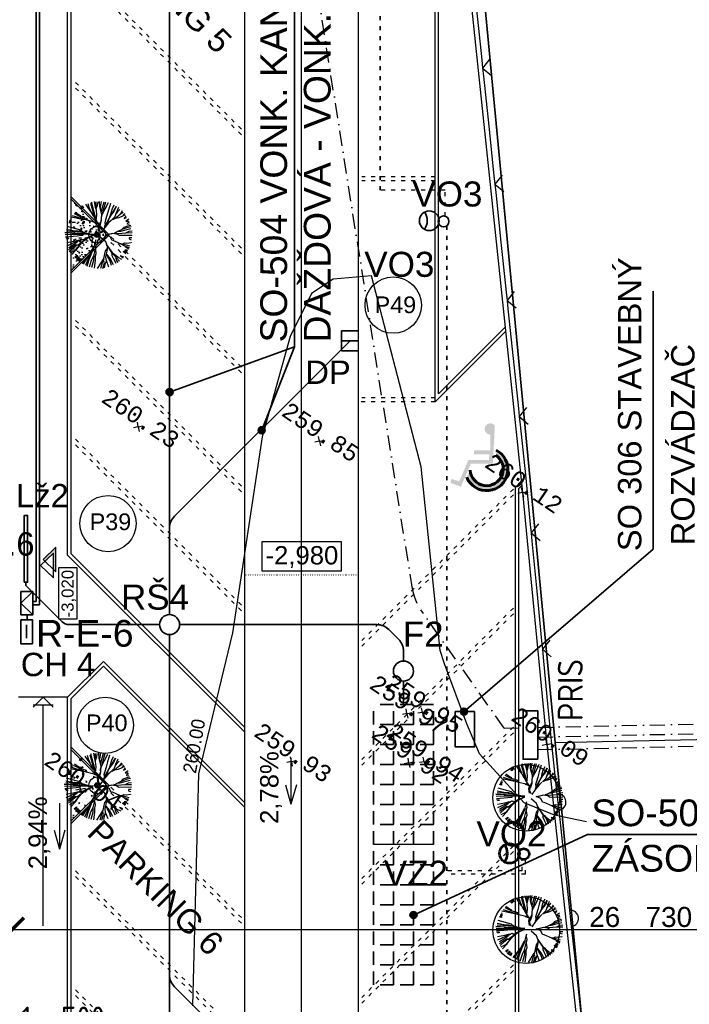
# Model space of a CAD drawing. Extents: x 4743276 to 9726129, y -4307434 to -1665362.
# Tile 44 of 121: x 4882219 to 4902258, y -2067057 to -2037564. Entities that reach past the tile are written whole.
import ezdxf
from ezdxf.enums import TextEntityAlignment as Align

# ---------------------------------------------------------------- set-up
doc = ezdxf.new("R2010")
doc.units = 0
doc.header["$MEASUREMENT"] = 0
for name, pattern in [('ACAD_ISO03W100', [30, 12, -18]), ('ACAD_ISO07W100', [3.5, 0.5, -3]), ('BODKOCIARKOVANA_3', [5.6, 3, -1.3, 0, -1.3]), ('DASHED', [0.75, 0.5, -0.25])]:
    doc.linetypes.add(name, pattern=pattern)
doc.layers.get('0').update_dxf_attribs({"linetype": 'CONTINUOUS'})
doc.layers.get('Defpoints').update_dxf_attribs({"color": 61, "linetype": 'CONTINUOUS'})
for name, color, linetype in [('-_48_-', 76, 'CONTINUOUS'), ('body', 7, 'CONTINUOUS'), ('KÓTY', 4, 'CONTINUOUS'), ('MÚRY', 1, 'CONTINUOUS'), ('POPIS', 50, 'CONTINUOUS'), ('POZEMOK', 8, 'CONTINUOUS'), ('siete', 6, 'CONTINUOUS'), ('TENKÁ', 7, 'CONTINUOUS'), ('Výšky', 64, 'CONTINUOUS'), ('ZARIADENIE', 47, 'CONTINUOUS'), ('ZARIADOVACIE', 144, 'CONTINUOUS'), ('ŠRAFY', 82, 'CONTINUOUS')]:
    doc.layers.add(name, color=color, linetype=linetype)
doc.layers.get('ŠRAFY').off()
doc.styles.add('ARIAL', font='arial.ttf')
doc.styles.add('MONOTXT', font='MONOTXT', dxfattribs={"height": 0.2})
doc.styles.get("Standard").update_dxf_attribs({"font": 'TXT', "width": 0.612})
doc.styles.add('styl1', font='arial.ttf')
doc.styles.add('Style-Arial', font='arial.ttf')
doc.styles.add('STYLE1', font='isocp.shx')
doc.dimstyles.new('STANDARD 200', dxfattribs={"dimtxt": 600, "dimasz": 700, "dimexe": 10, "dimexo": 200, "dimgap": 100, "dimtad": 1, "dimdsep": 46, "dimlunit": 6, "dimtxsty": 'Style-Arial', "dimblk": 'ARCHTICK', "dimblk1": 'OBLIQUE', "dimblk2": 'ARCHTICK', "dimcen": 2.5, "dimse1": 1, "dimse2": 1, "dimadec": 0, "dimazin": 0, "dimtfac": 1, "dimtmove": 1, "dimatfit": 3, "dimldrblk": 'OBLIQUE', "dimfxl": 1, "dimtolj": 1, "dimtzin": 0, "dimarcsym": 0})
doc.dimstyles.new('STANDARD 250', dxfattribs={"dimtxt": 700, "dimasz": 750, "dimexe": 10, "dimexo": 200, "dimgap": 100, "dimtad": 1, "dimdsep": 46, "dimlunit": 6, "dimtxsty": 'STYLE1', "dimblk1": 'OBLIQUE', "dimblk2": 'OBLIQUE', "dimsah": 1, "dimcen": 2.5, "dimse1": 1, "dimse2": 1, "dimadec": 0, "dimazin": 0, "dimtfac": 1, "dimtmove": 1, "dimatfit": 3, "dimldrblk": 'OBLIQUE', "dimfxl": 1, "dimtolj": 1, "dimtzin": 0, "dimarcsym": 0})

# ---------------------------------------------------------------- blocks, each defined once
blk = doc.blocks.new('St6d')
at = {"linetype": 'Continuous'}
for p, q in [((-580, 1150), (-510, 1038)), ((-501, 1117), (-516, 1146)), ((-510, 1038), (-501, 1117)), ((-469, 1164), (-422, 1083)), ((-422, 1083), (-400, 1125)), ((-400, 1125), (-408, 1176)), ((-345, 1221), (-319, 1099)), ((-298, 1239), (-272, 1116)), ((-272, 1116), (-202, 929)), ((-219, 1230), (-163, 974)), ((-131, 1275), (-123, 1149)), ((-123, 1149), (-55, 1029)), ((-65, 1277), (-55, 1029)), ((24, 1273), (35, 803)), ((120, 1266), (118, 1161)), ((118, 1161), (160, 1163)), ((160, 1163), (187, 1245)), ((290, 1236), (300, 1241)), ((300, 1241), (328, 1076)), ((431, 1190), (380, 1010)), ((492, 1178), (444, 1030)), ((542, 1154), (454, 1011)), ((-1025, 763), (-823, 681)), ((-949, 820), (-857, 725)), ((-888, 907), (-752, 822)), ((-837, 940), (-762, 817)), ((-798, 984), (-699, 911)), ((-752, 822), (-606, 644)), ((-729, 1019), (-711, 923)), ((-699, 911), (-629, 774)), ((-690, 1039), (-611, 981)), ((-611, 981), (-641, 1064)), ((-629, 774), (-603, 651)), ((-319, 1099), (-266, 959)), ((-266, 959), (-184, 883)), ((-202, 929), (-190, 893)), ((-184, 883), (-127, 758)), ((-163, 974), (-125, 839)), ((-127, 758), (-52, 611)), ((-125, 839), (-125, 790)), ((-125, 790), (-125, 766)), ((-31, 751), (-67, 616)), ((-55, 1029), (-42, 894)), ((-42, 894), (-31, 751)), ((35, 803), (-35, 687)), ((357, 863), (221, 571)), ((328, 1076), (316, 990)), ((316, 990), (354, 929)), ((354, 929), (347, 858)), ((444, 1030), (359, 870)), ((371, 981), (364, 910)), ((380, 1010), (371, 981)), ((557, 1026), (574, 1103)), ((597, 1022), (557, 1026)), ((631, 1101), (597, 1022)), ((605, 970), (670, 1072)), ((641, 958), (605, 970)), ((717, 1040), (641, 958)), ((859, 748), (745, 622)), ((880, 938), (788, 829)), ((788, 829), (792, 868)), ((792, 868), (826, 947)), ((922, 891), (859, 748)), ((985, 806), (865, 689)), ((1039, 747), (948, 695)), ((-1192, 376), (-952, 257)), ((-1173, 460), (-919, 386)), ((-1112, 595), (-971, 525)), ((-387, 286), (-1059, 684)), ((-1059, 684), (-896, 607)), ((-971, 525), (-843, 492)), ((-919, 386), (-724, 331)), ((-896, 607), (-700, 454)), ((-857, 725), (-798, 682)), ((-843, 492), (-715, 458)), ((-823, 681), (-667, 631)), ((-715, 458), (-567, 386)), ((-667, 631), (-543, 509)), ((-606, 644), (-556, 546)), ((-567, 386), (-387, 286)), ((-550, 388), (-283, 252)), ((-533, 489), (-442, 394)), ((-442, 394), (-268, 248)), ((-51, 513), (-60, 663)), ((2, 274), (-51, 513)), ((-26, 692), (-42, 542)), ((-42, 542), (9, 321)), ((77, 454), (2, 274)), ((210, 510), (77, 454)), ((221, 571), (210, 510)), ((496, 409), (361, 321)), ((657, 528), (424, 366)), ((691, 533), (496, 409)), ((752, 595), (657, 528)), ((790, 534), (691, 533)), ((745, 622), (694, 540)), ((906, 463), (730, 324)), ((865, 689), (752, 595)), ((895, 581), (790, 534)), ((975, 449), (833, 364)), ((948, 695), (867, 672)), ((1081, 676), (895, 581)), ((994, 508), (906, 463)), ((1214, 404), (971, 311)), ((1149, 507), (975, 449)), ((1131, 578), (994, 508)), ((-1244, 115), (-1034, 80)), ((-1241, 48), (-1052, 53)), ((-1220, 213), (-1010, 154)), ((-1216, 277), (-826, 167)), ((-1052, 53), (-889, 98)), ((-1034, 80), (-887, 105)), ((-1010, 154), (-860, 113)), ((-952, 257), (-772, 158)), ((-889, 98), (-740, 131)), ((-826, 167), (-732, 129)), ((-772, 158), (-730, 136)), ((-740, 131), (-631, 112)), ((-732, 129), (-597, 117)), ((-724, 331), (-559, 285)), ((-631, 112), (-516, 116)), ((-597, 117), (-486, 106)), ((-559, 285), (-448, 249)), ((-531, -84), (-402, 13)), ((-516, 116), (-385, 40)), ((-486, 106), (-299, 53)), ((-364, 279), (-460, 261)), ((-448, 249), (-377, 266)), ((-402, 13), (-303, -11)), ((-385, 40), (-225, 29)), ((-377, 266), (-266, 231)), ((-283, 252), (-364, 279)), ((-303, -11), (-124, 13)), ((-268, 248), (-68, 109)), ((-225, 29), (-112, 74)), ((268, 286), (87, 83)), ((427, 349), (268, 286)), ((560, 355), (427, 349)), ((602, 284), (531, 340)), ((710, 314), (560, 355)), ((718, 312), (560, 355)), ((893, 222), (602, 284)), ((833, 364), (710, 314)), ((841, 288), (718, 312)), ((971, 311), (841, 288)), ((1248, 107), (876, 219)), ((960, 201), (886, 224)), ((910, 200), (893, 222)), ((1266, -14), (910, 200)), ((1053, 236), (960, 201)), ((1060, 283), (996, 312)), ((1270, 174), (1053, 236)), ((1242, 239), (1060, 283)), ((-1239, -148), (-1028, -102)), ((-1232, -77), (-994, -73)), ((-1228, -13), (-1095, -32)), ((-470, -47), (-1221, -244)), ((-1221, -244), (-978, -225)), ((-1177, -283), (-1005, -233)), ((-1169, -384), (-1031, -339)), ((-1138, -467), (-965, -360)), ((-1095, -32), (-955, -78)), ((-1031, -339), (-889, -278)), ((-1028, -102), (-937, -75)), ((-1005, -233), (-720, -162)), ((-965, -360), (-852, -266)), ((-937, -75), (-728, -61)), ((-852, -266), (-713, -188)), ((-728, -61), (-524, -87)), ((-720, -162), (-651, -151)), ((-713, -188), (-659, -149)), ((-659, -149), (-531, -84)), ((-651, -151), (-470, -47)), ((-551, -421), (-467, -113)), ((-467, -113), (-473, -54)), ((-457, -133), (-421, -21)), ((-7, -156), (-80, -1237)), ((-71, -454), (6, -193)), ((-59, -442), (-7, -156)), ((-27, -444), (18, -181)), ((138, -416), (18, -156)), ((96, -369), (23, -166)), ((325, -117), (184, -71)), ((398, -67), (285, -87)), ((426, -133), (325, -117)), ((642, -122), (398, -67)), ((448, -165), (426, -133)), ((455, -143), (436, -128)), ((737, -308), (448, -165)), ((579, -191), (455, -143)), ((539, -88), (512, -96)), ((701, -67), (539, -88)), ((744, -261), (579, -191)), ((793, -162), (642, -122)), ((797, -98), (701, -67)), ((866, -415), (737, -308)), ((915, -366), (737, -308)), ((934, -331), (744, -261)), ((890, -415), (767, -342)), ((950, -156), (780, -150)), ((956, -240), (793, -162)), ((969, -97), (797, -98)), ((1137, -462), (915, -366)), ((1178, -410), (934, -331)), ((1221, -228), (950, -156)), ((1207, -322), (956, -240)), ((1252, -132), (969, -97)), ((-1098, -595), (-1010, -550)), ((-1010, -550), (-1073, -619)), ((-1041, -646), (-987, -606)), ((-953, -626), (-997, -685)), ((-987, -606), (-953, -626)), ((-848, -856), (-726, -683)), ((-796, -898), (-682, -673)), ((-726, -683), (-719, -661)), ((-719, -963), (-589, -539)), ((-719, -661), (-687, -663)), ((-687, -663), (-607, -419)), ((-667, -1005), (-579, -584)), ((-607, -419), (-554, -404)), ((-539, -409), (-607, -444)), ((-589, -539), (-551, -421)), ((-579, -584), (-582, -517)), ((-582, -517), (-582, -542)), ((-326, -1165), (-188, -662)), ((-188, -662), (-110, -573)), ((-145, -757), (-95, -602)), ((-118, -774), (-92, -595)), ((-110, -573), (-71, -454)), ((-95, -602), (-56, -459)), ((-92, -595), (-59, -442)), ((-35, -621), (-49, -462)), ((-31, -909), (-35, -621)), ((21, -624), (-31, -606)), ((-21, -626), (-27, -444)), ((-26, -894), (-21, -626)), ((42, -786), (21, -624)), ((196, -566), (96, -369)), ((384, -741), (138, -416)), ((169, -622), (196, -566)), ((192, -678), (169, -622)), ((257, -577), (177, -470)), ((199, -755), (192, -678)), ((279, -862), (201, -674)), ((317, -670), (257, -577)), ((581, -838), (277, -592)), ((579, -821), (299, -624)), ((362, -734), (317, -670)), ((377, -837), (362, -734)), ((841, -718), (866, -693)), ((925, -811), (841, -718)), ((1079, -591), (866, -415)), ((866, -693), (960, -781)), ((1103, -541), (890, -415)), ((895, -654), (939, -643)), ((991, -734), (895, -654)), ((939, -643), (1025, -680)), ((-593, -1029), (-495, -1004)), ((-495, -1004), (-531, -1065)), ((-502, -1075), (-460, -1023)), ((-460, -1023), (-428, -1025)), ((-428, -1025), (-450, -1092)), ((-208, -1179), (-161, -932)), ((-161, -932), (-145, -757)), ((-144, -1183), (-118, -774)), ((-80, -1237), (-68, -922)), ((-68, -922), (-31, -909)), ((-11, -1226), (-26, -894)), ((82, -1216), (42, -786)), ((242, -900), (199, -755)), ((271, -786), (226, -747)), ((294, -1170), (242, -900)), ((351, -894), (271, -786)), ((419, -1161), (279, -862)), ((473, -1097), (351, -894)), ((554, -1099), (377, -837)), ((387, -808), (384, -741)), ((464, -898), (387, -808)), ((627, -1074), (464, -898)), ((584, -831), (574, -811)), ((681, -1034), (581, -838)), ((747, -982), (584, -831)), ((770, -785), (812, -782)), ((840, -873), (770, -785)), ((812, -782), (881, -846)), ((109, -1208), (123, -1114)), ((123, -1114), (150, -1107)), ((150, -1107), (161, -1176))]:
    blk.add_line(p, q, dxfattribs=at)
blk = doc.blocks.new('_ArchTick')
at = {"color": 0, "linetype": 'ByBlock', "const_width": 0.15}
blk.add_lwpolyline([(-0.5, -0.5), (0.5, 0.5)], dxfattribs=at)
blk = doc.blocks.new('*D42228')
at = {"layer": 'Defpoints', "color": 0}
for p in [(4881994, -2062134), (4908724, -2062534), (4908724, -2064816)]:
    blk.add_point(p, dxfattribs=at)
at = {"layer": 'ZARIADOVACIE', "color": 0, "lineweight": -2}
blk.add_line((4881994, -2064816), (4908724, -2064816), dxfattribs=at)
at = {"layer": 'ZARIADOVACIE', "color": 0, "linetype": 'ByBlock', "lineweight": -2, "xscale": 700, "yscale": 700, "zscale": 700, "rotation": 180}
blk.add_blockref('_ArchTick', (4881994, -2064816), dxfattribs=at)
at = {"layer": 'ZARIADOVACIE', "color": 0, "linetype": 'ByBlock', "lineweight": -2, "xscale": 700, "yscale": 700, "zscale": 700}
blk.add_blockref('_ArchTick', (4908724, -2064816), dxfattribs=at)
at = {"layer": 'ZARIADOVACIE', "color": 0, "insert": (4900802, -2064445), "char_height": 600, "attachment_point": 5, "style": 'Style-Arial'}
blk.add_mtext('\\A1;26ﾠ730', dxfattribs=at)
blk = doc.blocks.new('_OBLIQUE')
at = {"color": 0, "linetype": 'ByBlock'}
blk.add_line((-0.5, -0.5), (0.5, 0.5), dxfattribs=at)
blk = doc.blocks.new('inv')
at = {"layer": 'TENKÁ', "linetype": 'Continuous', "lineweight": 60, "ltscale": 10}
for points in [[(-264025, -1186599), (-264022, -1187066), (-264513, -1187072), (-264512, -1187189), (-264043, -1187185), (-264066, -1187352), (-264676, -1187355), (-264951, -1187992), (-265188, -1187923), (-265210, -1188041), (-264903, -1188156), (-264606, -1187471), (-263947, -1187467), (-263886, -1186340), (-263878, -1186335, 1.715537), (-264016, -1186596)], [(-263850, -1187064), (-263856, -1187216, -1.608628), (-264628, -1187661), (-264727, -1187874, 1.453079)]]:
    blk.add_hatch(color=8, dxfattribs=at).paths.add_polyline_path(points)
at = {"layer": 'TENKÁ', "color": 8, "linetype": 'Continuous', "lineweight": 60, "ltscale": 10}
for centre, radius, start, end in [((-264134, -1187636), 639, 201.8128, 63.6707), ((-264132, -1187629), 497, 183.6812, 56.213)]:
    blk.add_arc(centre, radius, start, end, dxfattribs=at)
blk = doc.blocks.new('*D42263')
at = {"layer": 'Defpoints', "color": 0}
for p in [(4882154, -2068209), (4882154, -2068309), (4883654, -2068309)]:
    blk.add_point(p, dxfattribs=at)
at = {"layer": 'KÓTY', "color": 0, "lineweight": -2}
blk.add_line((4883654, -2068209), (4882154, -2068209), dxfattribs=at)
at = {"layer": 'KÓTY', "color": 0, "linetype": 'ByBlock', "lineweight": -2, "xscale": 750, "yscale": 750, "zscale": 750, "rotation": 180}
blk.add_blockref('_OBLIQUE', (4882154, -2068209), dxfattribs=at)
at = {"layer": 'KÓTY', "color": 0, "linetype": 'ByBlock', "lineweight": -2, "xscale": 750, "yscale": 750, "zscale": 750}
blk.add_blockref('_OBLIQUE', (4883654, -2068209), dxfattribs=at)
at = {"layer": 'KÓTY', "color": 0, "insert": (4883519, -2067476), "char_height": 700, "attachment_point": 5, "style": 'STYLE1'}
blk.add_mtext('\\A1;1ﾠ500', dxfattribs=at)

msp = doc.modelspace()

# ---------------------------------------------------------------- hatches: boundary and pattern name
at = {"layer": 'TENKÁ', "lineweight": 35, "ltscale": 0.25}
h = msp.add_hatch(color=30, dxfattribs=at)
h.dxf.hatch_style = 1
h.paths.add_polyline_path([(4886809.397, -2048720.425, 1), (4886598.2, -2048720.425, 1)])
h = msp.add_hatch(color=30, dxfattribs=at)
h.dxf.hatch_style = 1
h.paths.add_polyline_path([(4886756.598, -2048720.425, 1), (4886650.999, -2048720.425, 1)])
h = msp.add_hatch(color=30, dxfattribs=at)
h.dxf.hatch_style = 1
h.paths.add_polyline_path([(4889566.159, -2049860.993, 1), (4889354.962, -2049860.993, 1)])
h = msp.add_hatch(color=30, dxfattribs=at)
h.dxf.hatch_style = 1
h.paths.add_polyline_path([(4889513.36, -2049860.993, 1), (4889407.761, -2049860.993, 1)])
at = {"layer": 'TENKÁ', "ltscale": 0.25}
msp.add_hatch(color=256, dxfattribs=at).paths.add_polyline_path([(4883226.276, -2054031.453), (4883302.364, -2054104.752), (4883302.364, -2053365.934), (4882918.9, -2053735.343), (4882973.715, -2053788.149), (4883226.276, -2053544.844)])
at = {"layer": 'TENKÁ', "lineweight": 35, "ltscale": 0.25}
h = msp.add_hatch(color=30, dxfattribs=at)
h.dxf.hatch_style = 1
h.paths.add_polyline_path([(4895621.481, -2058288.5, 1), (4895410.283, -2058288.5, 1)])
h = msp.add_hatch(color=30, dxfattribs=at)
h.dxf.hatch_style = 1
h.paths.add_polyline_path([(4895568.682, -2058288.5, 1), (4895463.083, -2058288.5, 1)])
h = msp.add_hatch(color=30, dxfattribs=at)
h.dxf.hatch_style = 1
h.paths.add_polyline_path([(4894109.397, -2064384.048, 1), (4893898.2, -2064384.048, 1)])
h = msp.add_hatch(color=30, dxfattribs=at)
h.dxf.hatch_style = 1
h.paths.add_polyline_path([(4894056.598, -2064384.048, 1), (4893950.999, -2064384.048, 1)])
at = {"layer": 'ZARIADENIE'}
h = msp.add_hatch(dxfattribs=at)
h.set_pattern_fill('AR-CONC', color=72, scale=50, angle=270)
h.set_pattern_definition([(320, (6524695.43, 2557159.1), (-31.376067, -358.630091), [37.5, -412.5]), (265, (6524695.43, 2557159.1), (376.096067, 69.375667), [30, -330]), (10.4514445, (6524692.8, 2557129.22), (344.719995, -289.254423), [31.870096, -350.571056]), (316.1842, (6524795.43, 2557159.1), (-82.75964, -533.620665), [56.25, -618.75]), (6.635635, (6524788.53, 2557114.64), (487.0593, -467.330973), [47.80517, -525.85688]), (261.184164, (6524795.4, 2557159.1), (487.0593, -467.33097), [45, -495]), (291, (6524770.43, 2557109.1), (-201.309445, -298.453526), [37.5, -412.5]), (236, (6524770.43, 2557109.1), (362.575023, -121.657666), [30, -330]), (341.451445, (6524753.65, 2557084.24), (161.265576, -420.111188), [31.870095, -350.571056]), (307.5, (6524695.43, 2557159.11), (166.446927, -6.0799277), [0, -326, 0, -335, 0, -331.25]), (277.5, (6524695.43, 2557159.11), (197.205856, -131.534769), [0, -191, 0, -318.5, 0, -126.25]), (237.5, (6524695.43, 2557270.61), (-11.277436, -266.911218), [0, -125, 0, -390, 0, -517.5]), (227.5, (6524695.43, 2557320.6), (50.052491, -291.593085), [0, -162.5, 0, -259, 0, -367.5])])
h.paths.add_polyline_path([(4883796.225, -2045033.382), (4884821.53, -2044008.077), (4883796.225, -2042982.772)])
h = msp.add_hatch(color=256, dxfattribs=at)
h.dxf.hatch_style = 1
h.paths.add_polyline_path([(4884538.687, -2044088.077, 1), (4884538.687, -2043928.077, 1)])
h = msp.add_hatch(dxfattribs=at)
h.set_pattern_fill('AR-CONC', color=72, scale=50, angle=270)
h.set_pattern_definition([(320, (6524695.43, 2540669.38), (-31.376067, -358.630091), [37.5, -412.5]), (265, (6524695.43, 2540669.38), (376.096067, 69.375667), [30, -330]), (10.4514445, (6524692.8, 2540639.5), (344.719995, -289.254423), [31.870096, -350.571056]), (316.1842, (6524795.43, 2540669.4), (-82.75964, -533.620665), [56.25, -618.75]), (6.635635, (6524788.53, 2540624.9), (487.0593, -467.330973), [47.80517, -525.85688]), (261.184164, (6524795.4, 2540669.4), (487.0593, -467.33097), [45, -495]), (291, (6524770.43, 2540619.38), (-201.309445, -298.453526), [37.5, -412.5]), (236, (6524770.43, 2540619.38), (362.575023, -121.657666), [30, -330]), (341.451445, (6524753.65, 2540594.5), (161.265576, -420.111188), [31.870095, -350.571056]), (307.5, (6524695.43, 2540669.38), (166.446927, -6.0799277), [0, -326, 0, -335, 0, -331.25]), (277.5, (6524695.43, 2540669.38), (197.205856, -131.534769), [0, -191, 0, -318.5, 0, -126.25]), (237.5, (6524695.43, 2540780.88), (-11.277436, -266.911218), [0, -125, 0, -390, 0, -517.5]), (227.5, (6524695.43, 2540830.88), (50.052491, -291.593085), [0, -162.5, 0, -259, 0, -367.5])])
h.paths.add_polyline_path([(4883796.225, -2061523.112), (4884821.53, -2060497.807), (4883796.225, -2059472.502)])
h = msp.add_hatch(color=256, dxfattribs=at)
h.dxf.hatch_style = 1
h.paths.add_polyline_path([(4884538.687, -2060577.807, 1), (4884538.687, -2060417.807, 1)])

# ---------------------------------------------------------------- linework, layer by layer
at = {"layer": 'body', "color": 1, "linetype": 'Continuous'}
for p, q in [((4885768.051, -2049760.362), (4885741.067, -2049621.539)), ((4885768.051, -2049760.362), (4885629.228, -2049787.347)), ((4885768.051, -2049760.362), (4885906.874, -2049733.378)), ((4885768.051, -2049760.362), (4885795.036, -2049899.185)), ((4891188.826, -2050191.294), (4891050.003, -2050218.279)), ((4891188.826, -2050191.294), (4891161.841, -2050052.471)), ((4891188.826, -2050191.294), (4891327.649, -2050164.31)), ((4891188.826, -2050191.294), (4891215.81, -2050330.117)), ((4897266.215, -2051728.538), (4897127.392, -2051755.522)), ((4897266.215, -2051728.538), (4897239.231, -2051589.715)), ((4897266.215, -2051728.538), (4897405.038, -2051701.554)), ((4897266.215, -2051728.538), (4897293.2, -2051867.361)), ((4893808.961, -2058349.14), (4893781.976, -2058210.317)), ((4894268.732, -2058313.075), (4894241.747, -2058174.252)), ((4893808.961, -2058349.14), (4893670.138, -2058376.125)), ((4893808.961, -2058349.14), (4893947.784, -2058322.156)), ((4893808.961, -2058349.14), (4893835.945, -2058487.963)), ((4894268.732, -2058313.075), (4894129.909, -2058340.059)), ((4894268.732, -2058313.075), (4894407.555, -2058286.091)), ((4894268.732, -2058313.075), (4894295.716, -2058451.898)), ((4897996.431, -2059276.244), (4897969.447, -2059137.421)), ((4897996.431, -2059276.244), (4897857.608, -2059303.228)), ((4897996.431, -2059276.244), (4898135.254, -2059249.259)), ((4897996.431, -2059276.244), (4898023.416, -2059415.067)), ((4890350.369, -2059782.103), (4890323.385, -2059643.28)), ((4893867.56, -2059821.653), (4893840.576, -2059682.83)), ((4894324.805, -2059791.121), (4894297.821, -2059652.298)), ((4890350.369, -2059782.103), (4890211.546, -2059809.087)), ((4890350.369, -2059782.103), (4890489.192, -2059755.118)), ((4890350.369, -2059782.103), (4890377.353, -2059920.926)), ((4893867.56, -2059821.653), (4893728.737, -2059848.637)), ((4893867.56, -2059821.653), (4894006.383, -2059794.669)), ((4893867.56, -2059821.653), (4893894.545, -2059960.476)), ((4894324.805, -2059791.121), (4894185.982, -2059818.106)), ((4894324.805, -2059791.121), (4894463.628, -2059764.137)), ((4894324.805, -2059791.121), (4894351.79, -2059929.944)), ((4884041.329, -2060614.429), (4883902.506, -2060641.414)), ((4884041.329, -2060614.429), (4884014.345, -2060475.606)), ((4884041.329, -2060614.429), (4884180.152, -2060587.445)), ((4884041.329, -2060614.429), (4884068.314, -2060753.252))]:
    msp.add_line(p, q, dxfattribs=at)
at = {"layer": 'Defpoints', "color": 72}
for centre in [(4897378.143, -2060869.336), (4897378.143, -2064833.378)]:
    msp.add_circle(centre, 1000, dxfattribs=at)
at = {"layer": 'KÓTY'}
for p, q in [((4890337, -2059670.245), (4890337, -2061057.245)), ((4890176.5, -2060480.745), (4890337, -2061057.245)), ((4890497.5, -2060480.745), (4890337, -2061057.245)), ((4883406, -2061027.245), (4883406, -2062414.245)), ((4883245.5, -2061837.745), (4883406, -2062414.245)), ((4883566.5, -2061837.745), (4883406, -2062414.245))]:
    msp.add_line(p, q, dxfattribs=at)
for points in [[(4891847.062, -2053208.048), (4889460.536, -2053208.048), (4889460.536, -2054076.548), (4891847.062, -2054076.548)], [(4883936.328, -2055511.557), (4883936.328, -2053983.357), (4883383.728, -2053983.357), (4883383.728, -2055511.557)]]:
    msp.add_lwpolyline(points, close=True, dxfattribs=at)
at = {"layer": 'POZEMOK', "linetype": 'Continuous'}
for p, q in [((4896187.827, -2037635.055), (4894392.604, -2018801.317)), ((4894392.604, -2018801.317), (4896187.827, -2037635.055)), ((4898242.785, -2059213.23), (4896187.827, -2037635.055)), ((4896187.827, -2037635.055), (4898242.785, -2059213.23)), ((4898242.785, -2059213.23), (4929792.5, -2058537.41)), ((4898242.785, -2059213.23), (4929792.5, -2058537.41)), ((4899907.767, -2076487.533), (4898242.785, -2059213.23)), ((4898242.785, -2059213.23), (4899907.767, -2076487.533))]:
    msp.add_line(p, q, dxfattribs=at)
at = {"layer": 'POZEMOK'}
for p, q in [((4890653.799, -2087141.232), (4890653.799, -2021674.048)), ((4883653.799, -2057859.294), (4882183.799, -2057859.294)), ((4882618.799, -2058159.294), (4882918.799, -2057859.294)), ((4882918.799, -2057859.294), (4883218.799, -2058159.294)), ((4883218.799, -2058099.294), (4882618.799, -2058099.294)), ((4882918.799, -2064706.279), (4882918.799, -2058099.294))]:
    msp.add_line(p, q, dxfattribs=at)
for centre in [(4884538.687, -2044008.077), (4884538.687, -2060497.807)]:
    msp.add_circle(centre, 250, dxfattribs=at)
at = {"layer": 'siete', "linetype": 'BODKOCIARKOVANA_3', "lineweight": 25, "ltscale": 150}
for p, q in [((4893971.886, -2054615.118), (4880429.399, -1969181)), ((4896714.726, -2058784.462), (4894226.072, -2055242.655)), ((4897720.381, -2058762.921), (4927344.964, -2058128.338)), ((4897720.381, -2059051.921), (4927358.666, -2058417.044)), ((4896714.726, -2058784.462), (4897281.259, -2058772.327)), ((4897720.381, -2059427.421), (4925038.547, -2058842.243))]:
    msp.add_line(p, q, dxfattribs=at)
at = {"layer": 'siete', "linetype": 'ACAD_ISO03W100', "lineweight": 35, "ltscale": 10}
for p, q in [((4893006.361, -2042674.087), (4893006.361, -2012136.369)), ((4895006.361, -2063056.51), (4895006.361, -2043732.41)), ((4895006.361, -2079654.259), (4895006.361, -2063156.51))]:
    msp.add_line(p, q, dxfattribs=at)
at = {"layer": 'siete', "lineweight": 35}
for p, q in [((4882714.009, -2020763.838), (4882714.009, -2054992.166)), ((4882814.009, -2020663.838), (4882814.009, -2055092.166)), ((4882254.168, -2055041.784), (4882614.378, -2054694.43)), ((4882613.956, -2054992.166), (4882714.009, -2054992.166)), ((4882613.64, -2055389.902), (4882254.168, -2055041.784)), ((4882614.009, -2055092.166), (4882814.009, -2055092.166)), ((4882442.011, -2055389.72), (4882442.011, -2055540.73)), ((4882418.6, -2055692.497), (4882418.6, -2056086.822))]:
    msp.add_line(p, q, dxfattribs=at)
at = {"layer": 'siete', "color": 55, "lineweight": 35, "ltscale": 0.8}
for p, q in [((4886703.799, -2022084.048), (4886703.799, -2052791.155)), ((4891853.799, -2047484.048), (4891853.799, -2046884.048)), ((4891853.799, -2046884.048), (4892353.799, -2046884.048)), ((4892103.799, -2047184.048), (4886850.245, -2052437.602)), ((4891853.799, -2047184.048), (4892353.799, -2047184.048)), ((4891853.799, -2047184.048), (4892353.799, -2047184.048)), ((4892353.799, -2047484.048), (4891853.799, -2047484.048)), ((4892353.799, -2047484.048), (4891853.799, -2047484.048)), ((4886703.799, -2055384.048), (4886703.799, -2052791.155)), ((4882403.799, -2054414.048), (4882403.799, -2054514.5)), ((4882403.799, -2054514.5), (4883485.479, -2055596.18)), ((4886403.799, -2055684.048), (4883697.611, -2055684.048)), ((4892910.905, -2055684.048), (4887003.799, -2055684.048)), ((4893557.352, -2056123.388), (4893264.459, -2055830.495)), ((4886703.799, -2076900.883), (4886703.799, -2055984.048)), ((4893703.799, -2056774.42), (4893703.799, -2056476.94)), ((4893703.799, -2058074.42), (4893703.799, -2057374.42)), ((4886849.607, -2066529.857), (4892103.799, -2071784.048))]:
    msp.add_line(p, q, dxfattribs=at)
at = {"layer": 'siete', "linetype": 'ACAD_ISO03W100', "ltscale": 10}
for p, q in [((4894953.799, -2042674.087), (4893006.361, -2042674.087)), ((4894953.799, -2043452.168), (4894953.799, -2042674.087)), ((4897253.799, -2063056.51), (4897253.799, -2062710.938)), ((4897353.799, -2063156.51), (4897353.799, -2062710.938)), ((4897253.799, -2063056.51), (4895006.361, -2063056.51)), ((4897353.799, -2063156.51), (4895006.361, -2063156.51))]:
    msp.add_line(p, q, dxfattribs=at)
at = {"layer": 'siete', "color": 9, "linetype": 'DASHED', "lineweight": 35, "ltscale": 800}
for p, q in [((4892803.799, -2066474.42), (4892803.799, -2058074.42)), ((4894603.799, -2058074.42), (4892803.799, -2058074.42)), ((4893403.799, -2066474.42), (4893403.799, -2058074.42)), ((4894003.799, -2066474.42), (4894003.799, -2058074.42)), ((4894603.799, -2066474.42), (4894603.799, -2058074.42)), ((4894603.799, -2058674.42), (4892803.799, -2058674.42)), ((4894603.799, -2059274.42), (4892803.799, -2059274.42)), ((4894603.799, -2059874.42), (4892803.799, -2059874.42)), ((4894603.799, -2060474.42), (4892803.799, -2060474.42)), ((4894603.799, -2061074.42), (4892803.799, -2061074.42)), ((4894603.799, -2061674.42), (4892803.799, -2061674.42)), ((4894603.799, -2062874.42), (4892803.799, -2062874.42)), ((4894603.799, -2063474.42), (4892803.799, -2063474.42)), ((4894603.799, -2064074.42), (4892803.799, -2064074.42)), ((4894603.799, -2064674.42), (4892803.799, -2064674.42)), ((4894603.799, -2065274.42), (4892803.799, -2065274.42)), ((4894603.799, -2065874.42), (4892803.799, -2065874.42)), ((4894603.799, -2066474.42), (4892803.799, -2066474.42))]:
    msp.add_line(p, q, dxfattribs=at)
at = {"layer": 'siete', "color": 70, "ltscale": 1000}
msp.add_line((4894603.799, -2062274.42), (4892803.799, -2062274.42), dxfattribs=at)
at = {"layer": 'siete', "color": 55, "lineweight": 35, "ltscale": 0.8}
msp.add_lwpolyline([(4882353.799, -2054414.048), (4882453.799, -2054414.048), (4882453.799, -2052414.048), (4882353.799, -2052414.048)], close=True, dxfattribs=at)
at = {"layer": 'siete', "lineweight": 35}
for points in [[(4882614.378, -2054694.43), (4882254.537, -2054694.048), (4882253.799, -2055389.521), (4882613.64, -2055389.902)], [(4882606.225, -2056261.913), (4882606.225, -2055540.723), (4882253.799, -2055540.723), (4882253.799, -2056261.913)], [(4897720.381, -2059717.846), (4897720.381, -2058263), (4897281.259, -2058263), (4897281.259, -2059717.846)], [(4895830, -2058288.5), (4895253.5, -2058288.5), (4895253.5, -2059349), (4895830, -2059349)]]:
    msp.add_lwpolyline(points, close=True, dxfattribs=at)
for centre, radius in [((4894476.848, -2043587.407), 295.22), ((4894903.799, -2043606.597), 162.321)]:
    msp.add_circle(centre, radius, dxfattribs=at)
at = {"layer": 'siete', "color": 55, "lineweight": 35, "ltscale": 0.8}
for centre in [(4886703.799, -2055684.048), (4893703.799, -2057074.42)]:
    msp.add_circle(centre, 300, dxfattribs=at)
at = {"layer": 'siete', "lineweight": 53}
for centre, radius in [((4896876.848, -2062537.32), 295.22), ((4897303.799, -2062556.51), 162.321)]:
    msp.add_circle(centre, radius, dxfattribs=at)
at = {"layer": 'siete', "lineweight": 35}
msp.add_arc((4893967.322, -2043584.816), 446.576, 324.5140325, 34.903405, dxfattribs=at)
at = {"layer": 'siete', "color": 55, "lineweight": 35, "ltscale": 0.8}
for centre, radius, start, end in [((4887203.799, -2052791.155), 500, 135, 180), ((4883697.611, -2055384.048), 300, 225, 270), ((4892910.905, -2056184.048), 500, 45, 90), ((4893203.799, -2056476.941), 500, 0, 45), ((4887203.161, -2066176.303), 500, 180, 225)]:
    msp.add_arc(centre, radius, start, end, dxfattribs=at)
at = {"layer": 'siete', "linetype": 'BODKOCIARKOVANA_3', "lineweight": 25, "ltscale": 150}
msp.add_arc((4895453.389, -2054380.279), 1500, 189.0072309, 215.0938259, dxfattribs=at)
at = {"layer": 'siete', "lineweight": 53}
msp.add_arc((4896367.322, -2062534.73), 446.576, 324.5140325, 34.903405, dxfattribs=at)
at = {"layer": 'TENKÁ'}
for p, q in [((4883653.799, -2053602.511), (4883653.799, -2017231.407)), ((4883753.799, -2053561.089), (4883753.799, -2017272.829)), ((4888953.799, -2084401.786), (4888953.799, -2021674.048)), ((4892353.799, -2081199.266), (4892353.799, -2022391.324)), ((4894653.799, -2049012.745), (4894653.799, -2029032.745)), ((4894753.799, -2048771.324), (4894753.799, -2029132.745)), ((4884892.241, -2044008.077), (4883753.799, -2042869.635)), ((4884821.53, -2044008.077), (4883753.799, -2042940.346)), ((4883753.799, -2045146.519), (4884892.241, -2044008.077)), ((4884821.53, -2044008.077), (4883753.799, -2045075.808)), ((4894653.799, -2049012.745), (4896760.158, -2046906.386)), ((4894753.799, -2048771.324), (4896746.726, -2046778.396)), ((4897053.799, -2051562.493), (4897230.27, -2051386.021)), ((4897053.799, -2076509.22), (4897053.799, -2051562.493)), ((4897153.799, -2051603.914), (4897243.702, -2051514.011)), ((4897153.799, -2076550.641), (4897153.799, -2051603.914)), ((4888953.799, -2058902.511), (4883653.799, -2053602.511)), ((4888953.799, -2058761.089), (4883753.799, -2053561.089)), ((4883653.799, -2057859.294), (4884721.53, -2056791.562)), ((4888953.799, -2061023.831), (4884721.53, -2056791.562)), ((4883753.799, -2057900.715), (4884721.53, -2056932.984)), ((4888953.799, -2061165.253), (4884721.53, -2056932.984)), ((4883653.799, -2087438.613), (4883653.799, -2057859.294)), ((4883653.799, -2087438.613), (4883653.799, -2057859.294)), ((4883753.799, -2087337.014), (4883753.799, -2057900.715)), ((4884892.241, -2060497.807), (4883753.799, -2059359.365)), ((4884821.53, -2060497.807), (4883753.799, -2059430.076)), ((4883753.799, -2061636.249), (4884892.241, -2060497.807)), ((4884821.53, -2060497.807), (4883753.799, -2061565.538))]:
    msp.add_line(p, q, dxfattribs=at)
at = {"layer": 'TENKÁ', "color": 30, "lineweight": 35, "ltscale": 0.25}
for p, q in [((4890439, -2032068), (4890439, -2047363.5)), ((4901180, -2045694.5), (4901180, -2053419)), ((4886703.799, -2048720.425), (4890439, -2047363.5)), ((4889460.561, -2049860.993), (4890439, -2047363.5)), ((4901180, -2053419), (4895515.882, -2058288.5)), ((4894003.799, -2064384.048), (4899208.5, -2061975)), ((4899208.5, -2061975), (4911808.5, -2061975))]:
    msp.add_line(p, q, dxfattribs=at)
at = {"layer": 'TENKÁ', "linetype": 'ACAD_ISO03W100', "ltscale": 10}
for p, q in [((4888853.799, -2040841.999), (4883753.799, -2035741.999)), ((4888853.799, -2041011.704), (4883753.799, -2035911.704)), ((4888853.799, -2044405.817), (4883753.799, -2039305.817)), ((4888853.799, -2044575.522), (4883753.799, -2039475.522)), ((4894653.799, -2042272.745), (4892453.799, -2042272.745)), ((4894653.799, -2042392.745), (4892453.799, -2042392.745)), ((4888853.799, -2048139.341), (4884807.388, -2044092.93)), ((4888853.799, -2047969.635), (4884892.241, -2044008.077)), ((4888853.799, -2051533.453), (4883753.799, -2046433.453)), ((4888853.799, -2051533.453), (4883753.799, -2046433.453)), ((4888853.799, -2051703.159), (4883753.799, -2046603.159)), ((4888853.799, -2051703.159), (4883753.799, -2046603.159)), ((4894653.799, -2049012.745), (4892353.799, -2049012.745)), ((4894653.799, -2048892.745), (4892453.799, -2048892.745)), ((4888853.799, -2055097.271), (4883753.799, -2049997.271)), ((4888853.799, -2055266.977), (4883753.799, -2050166.977)), ((4892453.799, -2056162.493), (4897053.799, -2051562.493)), ((4892453.799, -2056332.198), (4897053.799, -2051732.198)), ((4892453.799, -2059726.311), (4897053.799, -2055126.311)), ((4892453.799, -2059896.016), (4897053.799, -2055296.016)), ((4892453.799, -2063290.129), (4897053.799, -2058690.129)), ((4892453.799, -2063459.835), (4897053.799, -2058859.835)), ((4888853.799, -2064629.071), (4884807.388, -2060582.66)), ((4888853.799, -2064459.365), (4884892.241, -2060497.807)), ((4892453.799, -2066853.947), (4897053.799, -2062253.947)), ((4892453.799, -2067023.653), (4897053.799, -2062423.653)), ((4888853.799, -2068023.183), (4883753.799, -2062923.183)), ((4888853.799, -2068192.889), (4883753.799, -2063092.889)), ((4892453.799, -2070417.765), (4897053.799, -2065817.765)), ((4892453.799, -2070587.471), (4897053.799, -2065987.471)), ((4888853.799, -2071587.001), (4883753.799, -2066487.001)), ((4888853.799, -2071756.707), (4883753.799, -2066656.707))]:
    msp.add_line(p, q, dxfattribs=at)
at = {"layer": 'TENKÁ', "color": 7, "linetype": 'Continuous'}
for p, q in [((4895622.208, -2036063.003), (4897266.215, -2051728.538)), ((4895889.422, -2037270.939), (4896046.372, -2038763.953)), ((4896046.372, -2038763.953), (4896072.212, -2039011.77)), ((4896290.024, -2038738.923), (4896072.212, -2039011.77)), ((4896072.212, -2039011.77), (4896342.263, -2039233.728)), ((4896072.212, -2039011.77), (4896098.611, -2039258.758)), ((4896098.611, -2039258.758), (4896255.001, -2040752.602)), ((4896255.001, -2040752.602), (4896411.951, -2042245.616)), ((4896411.951, -2042245.616), (4896437.521, -2042492.045)), ((4896655.333, -2042219.197), (4896437.521, -2042492.045)), ((4896437.521, -2042492.045), (4896707.573, -2042714.002)), ((4896437.521, -2042492.045), (4896463.361, -2042739.862)), ((4896463.361, -2042739.862), (4896620.311, -2044232.876)), ((4896620.311, -2044232.876), (4896777.26, -2045725.891)), ((4896777.26, -2045725.891), (4896803.1, -2045973.708)), ((4897020.912, -2045700.86), (4896803.1, -2045973.708)), ((4896803.1, -2045973.708), (4897072.323, -2046195.106)), ((4896803.1, -2045973.708), (4896828.671, -2046220.136)), ((4896828.671, -2046220.136), (4896985.061, -2047713.98)), ((4896985.061, -2047713.98), (4897142.01, -2049206.994)), ((4897142.01, -2049206.994), (4897168.41, -2049453.982)), ((4897386.222, -2049181.135), (4897168.41, -2049453.982)), ((4897168.41, -2049453.982), (4897438.461, -2049675.94)), ((4897168.41, -2049453.982), (4897194.25, -2049701.799)), ((4897194.25, -2049701.799), (4897351.199, -2051194.814)), ((4897266.215, -2051728.538), (4897996.431, -2059276.244)), ((4897499.819, -2052689.447), (4897524.001, -2052936.146)), ((4897743.741, -2052665.805), (4897524.001, -2052936.146)), ((4897524.001, -2052936.146), (4897791.546, -2053160.031)), ((4897524.001, -2052936.146), (4897547.624, -2053183.673)), ((4897547.624, -2053183.673), (4897692.639, -2054678.287)), ((4897692.639, -2054678.287), (4897836.824, -2056172.342)), ((4897836.824, -2056172.342), (4897860.447, -2056419.87)), ((4898080.746, -2056148.7), (4897860.447, -2056419.87)), ((4897860.447, -2056419.87), (4898127.992, -2056643.755)), ((4897860.447, -2056419.87), (4897884.07, -2056667.397)), ((4897884.07, -2056667.397), (4898029.085, -2058162.011)), ((4898029.085, -2058162.011), (4898135.735, -2059262.852)), ((4898135.466, -2059261.464), (4898297.389, -2060757.834)), ((4898297.389, -2060757.834), (4898350.227, -2061244.599)), ((4898350.227, -2061244.599), (4898512.151, -2062740.968)), ((4898512.151, -2062740.968), (4898673.245, -2064236.778)), ((4898673.245, -2064236.778), (4898725.524, -2064724.372)), ((4898725.524, -2064724.372), (4898887.447, -2066220.742)), ((4898887.447, -2066220.742), (4899049.371, -2067717.111))]:
    msp.add_line(p, q, dxfattribs=at)
at = {"layer": 'TENKÁ', "ltscale": 0.25}
for p, q in [((4882842.813, -2053914.253), (4883226.276, -2053544.844)), ((4882918.9, -2053735.343), (4883302.364, -2053365.934)), ((4883226.276, -2054283.662), (4883226.276, -2053544.844)), ((4883302.364, -2054104.752), (4883302.364, -2053365.934)), ((4882918.9, -2053735.343), (4883302.364, -2054104.752)), ((4882842.813, -2053914.253), (4883226.276, -2054283.662))]:
    msp.add_line(p, q, dxfattribs=at)
at = {"layer": 'TENKÁ', "linetype": 'ACAD_ISO07W100', "ltscale": 10}
msp.add_line((4888953.799, -2054194.048), (4892353.799, -2054194.048), dxfattribs=at)
at = {"layer": 'TENKÁ', "color": 7, "linetype": 'Continuous', "flags": 128}
for points in [[(4897351.199, -2051194.814), (4897406.079, -2051714.317), (4897499.819, -2052689.447)], [(4897996.431, -2059276.244), (4899322.632, -2071550.237), (4900502.665, -2084747.307), (4907828.576, -2084462.154)]]:
    msp.add_lwpolyline(points, dxfattribs=at)
at = {"layer": 'TENKÁ'}
for centre in [(4893397, -2046113.443), (4884861.895, -2052657.496), (4884778.895, -2058699.317), (4884778.895, -2058699.317)]:
    msp.add_circle(centre, 842.959, dxfattribs=at)
at = {"layer": 'TENKÁ', "color": 30, "lineweight": 35, "ltscale": 0.25}
for centre, radius in [((4886703.799, -2048720.425), 105.599), ((4886703.799, -2048720.425), 52.799), ((4889460.561, -2049860.993), 105.599), ((4889460.561, -2049860.993), 52.799), ((4895515.882, -2058288.5), 105.599), ((4895515.882, -2058288.5), 52.799), ((4894003.799, -2064384.048), 105.599), ((4894003.799, -2064384.048), 52.799)]:
    msp.add_circle(centre, radius, dxfattribs=at)
at = {"layer": 'TENKÁ', "color": 7, "linetype": 'Continuous'}
for centre in [(4898323.614, -2061001.078), (4898699.599, -2064480.824)]:
    msp.add_arc(centre, 245, 276.1668639, 96.1668639, dxfattribs=at)
for points in [[(4898135.466, -2059261.464), (4898136.005, -2059264.24), (4897996.431, -2059276.244), (4897996.412, -2059279.849)], [(4898135.755, -2059259.247), (4898135.735, -2059262.852), (4897996.451, -2059272.638), (4897996.431, -2059276.244)]]:
    msp.add_solid(points, dxfattribs=at)
at = {"layer": 'Výšky', "color": 1, "linetype": 'Continuous'}
msp.add_lwpolyline([(4899180.165, -2061586.073), (4898224.643, -2061387.866), (4897318.496, -2061017.86), (4895981.036, -2059558.505), (4895604.269, -2058657.839), (4894930.884, -2056857.497), (4894798.547, -2056454.617), (4894232.784, -2050961.054), (4892743.854, -2045235.621), (4891600.885, -2045336.774), (4890950.506, -2045764.168), (4890315.467, -2047058.292), (4889474.679, -2050055.548), (4888586.458, -2055925.382), (4887572.627, -2060148.439), (4887386.89, -2067104.863)], dxfattribs=at)
at = {"layer": 'ZARIADENIE'}
for centre in [(4884538.687, -2044008.077), (4884538.687, -2060497.807)]:
    msp.add_circle(centre, 80, dxfattribs=at)

# ---------------------------------------------------------------- block references
at = {"layer": '-_48_-', "color": 72, "xscale": 0.8, "yscale": 0.8, "zscale": 0.8, "rotation": 270}
for p in [(4884562.974, -2044004.745), (4884541.974, -2060529.768), (4897455.743, -2060830.245), (4897455.743, -2064794.287)]:
    msp.add_blockref('St6d', p, dxfattribs=at)
at = {"layer": 'ŠRAFY'}
msp.add_blockref('inv', (5160324.528, -863396.561), dxfattribs=at)

# ---------------------------------------------------------------- texts
at = {"layer": 'KÓTY', "style": 'ARIAL'}
msp.add_text('-2,980', height=550, dxfattribs=at).set_placement((4889575.245, -2053881.965))
msp.add_text('-3,020', height=360, rotation=90, dxfattribs=at).set_placement((4883831.74, -2055468.86))
at = {"layer": 'KÓTY', "style": 'Style-Arial'}
for s, p in [('2,78%', (4889412.804, -2060564.655)), ('2,94%', (4882481.804, -2061921.655))]:
    msp.add_text(s, height=550, rotation=90, dxfattribs=at).set_placement(p, align=Align.TOP_CENTER)
at = {"layer": 'MÚRY', "color": 0, "ltscale": 0.25, "style": 'Style-Arial'}
for s, p in [('P49', (4892841.161, -2046354.442)), ('P39', (4884313.056, -2052852.495)), ('P40', (4884202.556, -2058875.816))]:
    msp.add_text(s, height=500, dxfattribs=at).set_placement(p)
at = {"layer": 'POPIS', "lineweight": 50, "style": 'Style-Arial'}
msp.add_text('VO3', height=750, dxfattribs=at).set_placement((4892532.787, -2045266.851))
at = {"layer": 'siete', "lineweight": 35, "ltscale": 0.25}
for s, height, style, p in [('VO3', 750, 'Style-Arial', (4893969.859, -2043159.85)), ('R-E-6', 800, 'styl1', (4882708.412, -2056344.318)), ('VO2', 750, 'Style-Arial', (4895887.736, -2062326.317))]:
    msp.add_text(s, height=height, dxfattribs=dict(at, style=style)).set_placement(p)
at = {"layer": 'siete', "color": 55, "lineweight": 35, "ltscale": 0.8, "style": 'Style-Arial'}
for s, p in [('DP', (4891447.123, -2047774.217)), ('Lž2', (4882897.084, -2051471.107))]:
    msp.add_text(s, height=700, dxfattribs=at).set_placement(p, align=Align.TOP_CENTER)
at = {"layer": 'siete', "color": 55, "lineweight": 35, "ltscale": 0.25, "style": 'Style-Arial'}
for s, p in [('RŠ4', (4885250.17, -2055234.795)), ('F2', (4893682.749, -2056346.715))]:
    msp.add_text(s, height=750, dxfattribs=at).set_placement(p)
at = {"layer": 'siete', "ltscale": 0.25, "style": 'STYLE1'}
msp.add_text('PRIS', height=750, rotation=90, dxfattribs=at).set_placement((4898696.507, -2057642.681), align=Align.MIDDLE)
at = {"layer": 'siete', "color": 55, "lineweight": 30, "ltscale": 0.25, "style": 'Style-Arial'}
msp.add_text('VZ2', height=750, dxfattribs=at).set_placement((4893115.146, -2063504.497))
at = {"layer": 'TENKÁ', "color": 30, "lineweight": 35, "ltscale": 0.25, "style": 'styl1'}
for s, p in [('SO-504 VONK. KANALIZÁCIA ', (4890218.932, -2047233.009)), ('DAŽĎOVÁ - VONK.PLOCHY', (4891522.432, -2047233.009))]:
    msp.add_text(s, height=800, rotation=90, dxfattribs=at).set_placement(p)
at = {"layer": 'TENKÁ', "style": 'Style-Arial'}
for s, p in [('PARKING 5', (4886787.42, -2036288.155)), ('PARKING 6', (4886534.121, -2063311.302))]:
    msp.add_text(s, height=700, rotation=315, dxfattribs=at).set_placement(p, align=Align.TOP_CENTER)
at = {"layer": 'TENKÁ', "color": 30, "lineweight": 35, "ltscale": 0.25, "style": 'Style-Arial'}
for s, p in [('SO 306 STAVEBNÝ ', (4900386.684, -2048945.472)), ('ROZVÁDZAČ', (4901974.184, -2050291.972))]:
    msp.add_text(s, height=700, rotation=90, dxfattribs=at).set_placement(p, align=Align.MIDDLE)
at = {"layer": 'TENKÁ', "style": 'Style-Arial'}
for s, p in [('VCHOD č.6', (4880108.441, -2052915.85)), ('CH 4', (4883365.515, -2056527.784))]:
    msp.add_text(s, height=700, dxfattribs=at).set_placement(p, align=Align.TOP_CENTER)
at = {"layer": 'TENKÁ', "color": 30, "lineweight": 35, "ltscale": 0.25, "style": 'styl1'}
for s, p in [('SO-505 VSAKOVACIE', (4899327.745, -2061721.567)), ('ZÁSOBNÍKY', (4899327.745, -2063082.067))]:
    msp.add_text(s, height=800, dxfattribs=at).set_placement(p)
at = {"layer": 'Výšky', "linetype": 'Continuous', "style": 'MONOTXT'}
for s, p in [('260.23', (4885699.241, -2049713.949)), ('259.85', (4891090.999, -2050125.309)), ('260.12', (4897169.218, -2051663.112)), ('259.97', (4893721.083, -2058289.866)), ('259.95', (4894181.683, -2058254.36)), ('260.09', (4897958.295, -2059250.521)), ('259.93', (4890263.32, -2059723.388)), ('259.92', (4893780.511, -2059762.938)), ('259.94', (4894228.637, -2059726.255)), ('260.04', (4883982.468, -2060574.727))]:
    msp.add_text(s, height=500, rotation=326, dxfattribs=at).set_placement(p, align=Align.CENTER)
at = {"layer": 'Výšky', "color": 5, "linetype": 'Continuous'}
msp.add_text('260.00', height=400, rotation=80.0018389, dxfattribs=at).set_placement((4887633.729, -2059355.351), align=Align.CENTER)

# ---------------------------------------------------------------- dimensions: what is measured, and where the dimension line sits
at = {"layer": 'KÓTY'}
dim = msp.add_linear_dim(base=(4882153.799, -2068208.862), p1=(4883653.799, -2068308.862), p2=(4882153.799, -2068308.862), dimstyle='STANDARD 250', override={"dimtxsty": 'STYLE1', "dimldrblk": 'OBLIQUE'}, dxfattribs=at)
dim.commit()
dim.dimension.update_dxf_attribs({"geometry": '*D42263', "text_midpoint": (4883519, -2067926), "dimtype": 160})
at = {"layer": 'ZARIADOVACIE', "color": 7}
dim = msp.add_linear_dim(base=(4908723.799, -2064816), p1=(4881993.799, -2062134.048), p2=(4908723.799, -2062534.048), dimstyle='STANDARD 200', override={"dimtxsty": 'Style-Arial', "dimldrblk": 'OBLIQUE'}, dxfattribs=at)
dim.commit()
dim.dimension.update_dxf_attribs({"geometry": '*D42228', "text_midpoint": (4900801.5, -2064852), "dimtype": 160})

doc.saveas('drawing.dxf')
